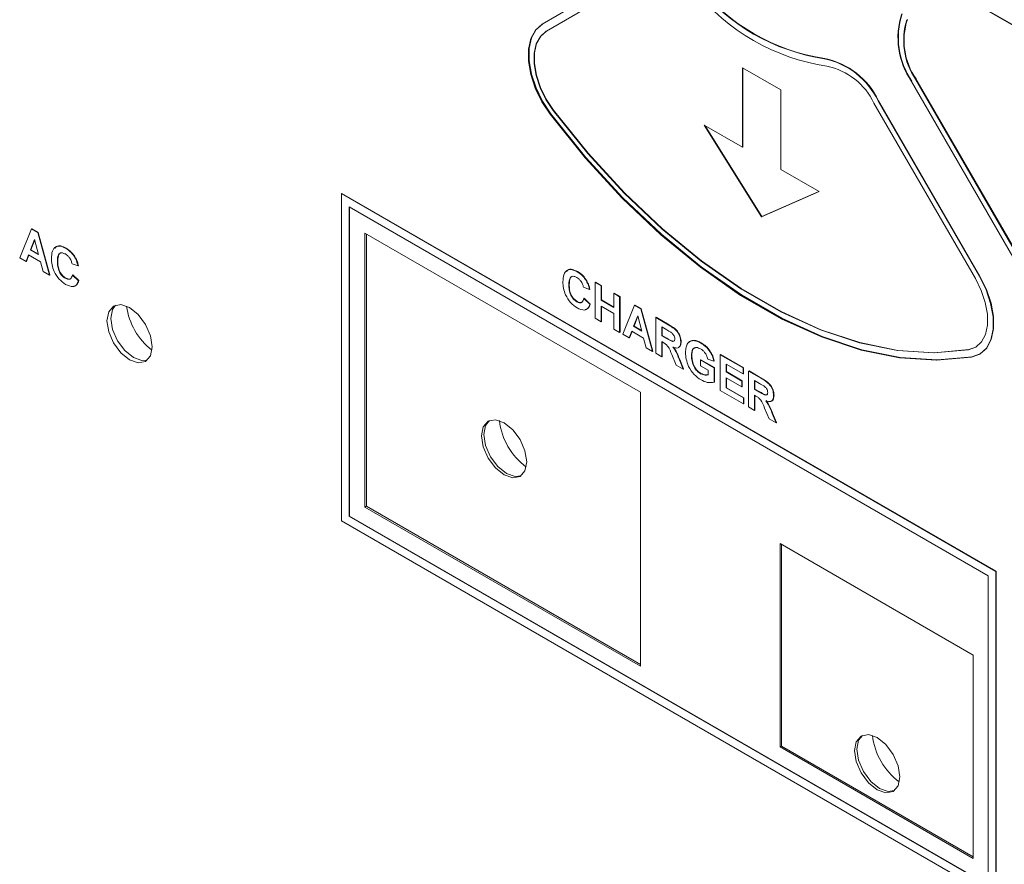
# Paper-space layout '3' of a CAD drawing. Header units: inches. Extents: x 1 to 109, y 1 to 85.
# Tile 19 of 44: x 82.17 to 83.99, y 25.01 to 26.57. Entities that reach past the tile are written whole.
import ezdxf

# ---------------------------------------------------------------- set-up
doc = ezdxf.new("R2010")
doc.units = ezdxf.units.IN
doc.header["$MEASUREMENT"] = 0

psp = doc.layouts.new('3')

# ---------------------------------------------------------------- linework, layer by layer
at = {"color": 7, "linetype": 'Continuous', "lineweight": 15, "ltscale": 5}
for p, q in [((83.3269, 26.6694), (83.14, 26.561)), ((83.3344, 26.6564), (83.1475, 26.548)), ((83.3347, 26.6565), (83.1482, 26.5484)), ((83.8974, 26.624), (84.0247, 26.5506)), ((83.8981, 26.6244), (84.0254, 26.551)), ((83.5811, 26.4397), (83.5104, 26.4805)), ((83.5104, 26.4805), (83.5104, 26.3336)), ((83.5111, 26.4801), (83.5111, 26.334)), ((83.8303, 26.4597), (84.0176, 26.1357)), ((83.831, 26.4601), (84.0183, 26.1361)), ((83.5811, 26.2927), (83.5811, 26.4397)), ((83.8228, 26.4553), (84.0101, 26.1313)), ((83.9407, 26.0911), (83.7534, 26.4151)), ((83.9482, 26.0954), (83.7609, 26.4194)), ((83.9489, 26.0958), (83.7616, 26.4198)), ((83.5104, 26.3336), (83.4397, 26.3744)), ((83.4397, 26.3744), (83.5457, 26.2054)), ((83.4412, 26.3735), (83.5464, 26.2058)), ((83.5111, 26.334), (83.5104, 26.3336)), ((83.6518, 26.2519), (83.5811, 26.2927)), ((82.7693, 26.2481), (82.77, 26.2485)), ((83.9785, 25.55), (82.7693, 26.2481)), ((82.7693, 26.2481), (82.7693, 25.6438)), ((83.9792, 25.5505), (82.77, 26.2485)), ((83.5457, 26.2054), (83.6518, 26.2519)), ((83.5464, 26.2058), (83.6517, 26.252)), ((83.9643, 25.5419), (82.7835, 26.2236)), ((82.7835, 26.2236), (82.7835, 25.652)), ((82.7842, 26.2232), (82.7842, 25.6524)), ((83.5464, 26.2058), (83.5457, 26.2054)), ((82.1746, 26.1293), (82.1962, 26.1829)), ((82.1962, 26.1829), (82.1969, 26.1833)), ((82.1962, 26.1829), (82.2079, 26.1761)), ((82.1969, 26.1833), (82.2086, 26.1765)), ((82.2079, 26.1761), (82.2086, 26.1765)), ((82.2079, 26.1761), (82.2296, 26.0975)), ((82.2086, 26.1765), (82.2303, 26.0979)), ((83.3216, 25.8811), (82.8125, 26.175)), ((82.8125, 26.175), (82.8125, 25.6687)), ((82.8153, 26.1734), (82.8153, 25.6704)), ((82.2021, 26.1634), (82.1946, 26.144)), ((82.2023, 26.1625), (82.1953, 26.1444)), ((82.2096, 26.1353), (82.2021, 26.1634)), ((82.1911, 26.135), (82.1863, 26.1225)), ((82.1916, 26.1347), (82.187, 26.1229)), ((82.2131, 26.1223), (82.1911, 26.135)), ((82.1946, 26.144), (82.1953, 26.1444)), ((82.1946, 26.144), (82.2096, 26.1353)), ((82.1953, 26.1444), (82.2093, 26.1363)), ((82.2597, 26.147), (82.2604, 26.1474)), ((82.2766, 26.1301), (82.2773, 26.1305)), ((82.1863, 26.1225), (82.1746, 26.1293)), ((82.1863, 26.1225), (82.187, 26.1229)), ((82.2179, 26.1043), (82.2131, 26.1223)), ((82.2442, 26.1229), (82.245, 26.1233)), ((82.2824, 26.1145), (82.2714, 26.1183)), ((82.2824, 26.1145), (82.2831, 26.1149)), ((82.2296, 26.0975), (82.2179, 26.1043)), ((82.2296, 26.0975), (82.2303, 26.0979)), ((82.2721, 26.0975), (82.2728, 26.0979)), ((82.2721, 26.0975), (82.2831, 26.087)), ((82.2728, 26.0979), (82.2838, 26.0874)), ((83.205, 26.1037), (83.2057, 26.1041)), ((82.2589, 26.0916), (82.2596, 26.092)), ((82.2831, 26.087), (82.2838, 26.0874)), ((83.1895, 26.0796), (83.1902, 26.08)), ((83.2218, 26.0867), (83.2225, 26.0871)), ((83.2379, 26.0838), (83.2386, 26.0843)), ((83.2379, 26.0178), (83.2379, 26.0838)), ((83.2379, 26.0838), (83.2489, 26.0775)), ((83.2386, 26.0843), (83.2496, 26.0779)), ((83.2489, 26.0775), (83.2496, 26.0779)), ((83.2489, 26.0775), (83.2489, 26.0512)), ((83.2496, 26.0779), (83.2496, 26.0517)), ((83.2276, 26.0711), (83.2166, 26.075)), ((83.2276, 26.0711), (83.2283, 26.0716)), ((83.2723, 26.064), (83.273, 26.0644)), ((83.2723, 26.064), (83.2833, 26.0576)), ((83.2723, 26.0377), (83.2723, 26.064)), ((83.273, 26.0644), (83.284, 26.058)), ((83.2833, 26.0576), (83.284, 26.058)), ((83.2833, 26.0576), (83.2833, 25.9915)), ((83.284, 26.058), (83.284, 25.992)), ((83.2041, 26.0483), (83.2048, 26.0487)), ((83.2173, 26.0542), (83.218, 26.0546)), ((83.2173, 26.0542), (83.2283, 26.0436)), ((83.218, 26.0546), (83.229, 26.044)), ((83.2283, 26.0436), (83.229, 26.044)), ((83.2489, 26.0512), (83.2496, 26.0517)), ((83.2489, 26.0512), (83.2723, 26.0377)), ((83.2723, 26.0267), (83.2489, 26.0402)), ((83.2489, 26.0402), (83.2489, 26.0114)), ((83.2496, 26.0517), (83.2723, 26.0385)), ((83.2496, 26.0398), (83.2496, 26.0119)), ((83.2892, 25.9882), (83.3108, 26.0417)), ((83.3108, 26.0417), (83.3115, 26.0421)), ((83.3108, 26.0417), (83.3225, 26.035)), ((83.3115, 26.0421), (83.3232, 26.0354)), ((83.2723, 25.9979), (83.2723, 26.0267)), ((83.3167, 26.0223), (83.3092, 26.0029)), ((83.3169, 26.0214), (83.3099, 26.0033)), ((83.3242, 25.9942), (83.3167, 26.0223)), ((83.3225, 26.035), (83.3232, 26.0354)), ((83.3225, 26.035), (83.3442, 25.9564)), ((83.3232, 26.0354), (83.3449, 25.9568)), ((83.2489, 26.0114), (83.2379, 26.0178)), ((83.2489, 26.0114), (83.2496, 26.0119)), ((83.3092, 26.0029), (83.3099, 26.0033)), ((83.3092, 26.0029), (83.3242, 25.9942)), ((83.3099, 26.0033), (83.324, 25.9952)), ((83.3501, 26.0191), (83.3508, 26.0195)), ((83.3501, 25.953), (83.3501, 26.0191)), ((83.3501, 26.0191), (83.3741, 26.0052)), ((83.3508, 26.0195), (83.3748, 26.0056)), ((83.2833, 25.9915), (83.2723, 25.9979)), ((83.2833, 25.9915), (83.284, 25.992)), ((83.3009, 25.9814), (83.2892, 25.9882)), ((83.3058, 25.9938), (83.3009, 25.9814)), ((83.3062, 25.9936), (83.3016, 25.9818)), ((83.3277, 25.9812), (83.3058, 25.9938)), ((83.3704, 25.9963), (83.3611, 26.0017)), ((83.3611, 26.0017), (83.3611, 25.9856)), ((83.3611, 25.9856), (83.3618, 25.986)), ((83.3611, 25.9856), (83.3699, 25.9805)), ((83.3618, 26.0013), (83.3618, 25.986)), ((83.3618, 25.986), (83.3706, 25.9809)), ((83.3009, 25.9814), (83.3016, 25.9818)), ((83.3325, 25.9631), (83.3277, 25.9812)), ((83.3635, 25.9732), (83.3611, 25.9746)), ((83.3611, 25.9746), (83.3611, 25.9467)), ((83.3618, 25.9742), (83.3618, 25.9471)), ((83.3963, 25.9741), (83.397, 25.9745)), ((83.4196, 25.9765), (83.4203, 25.9769)), ((83.4331, 25.972), (83.4338, 25.9724)), ((83.3442, 25.9564), (83.3325, 25.9631)), ((83.3442, 25.9564), (83.3449, 25.9568)), ((83.3611, 25.9467), (83.3501, 25.953)), ((83.3878, 25.9312), (83.3797, 25.9509)), ((83.4161, 25.9487), (83.4168, 25.9491)), ((83.4689, 25.9505), (83.4696, 25.9509)), ((83.4689, 25.8844), (83.4689, 25.9505)), ((83.4689, 25.9505), (83.5114, 25.9259)), ((83.4696, 25.9509), (83.5121, 25.9264)), ((83.9287, 25.9598), (83.9414, 25.9644)), ((83.9352, 25.9466), (83.9496, 25.9518)), ((83.9482, 25.951), (83.9489, 25.9514)), ((83.3611, 25.9467), (83.3618, 25.9471)), ((83.4007, 25.9238), (83.3878, 25.9312)), ((83.3937, 25.9409), (83.3944, 25.9413)), ((83.3937, 25.9409), (83.4007, 25.9238)), ((83.3944, 25.9413), (83.4014, 25.9242)), ((83.4329, 25.9408), (83.4336, 25.9412)), ((83.4329, 25.9297), (83.4329, 25.9408)), ((83.4329, 25.9408), (83.4579, 25.9264)), ((83.4336, 25.9412), (83.4586, 25.9268)), ((83.4571, 25.9386), (83.4461, 25.9425)), ((83.4571, 25.9386), (83.4578, 25.939)), ((83.5114, 25.9149), (83.4799, 25.9331)), ((83.4799, 25.9331), (83.4799, 25.9187)), ((83.4806, 25.9327), (83.4806, 25.9192)), ((83.4007, 25.9238), (83.4014, 25.9242)), ((83.4469, 25.9217), (83.4329, 25.9297)), ((83.4329, 25.9154), (83.4336, 25.9158)), ((83.4469, 25.9131), (83.4469, 25.9217)), ((83.4579, 25.9264), (83.4586, 25.9268)), ((83.4579, 25.9264), (83.4579, 25.8998)), ((83.4586, 25.9268), (83.4586, 25.9002)), ((83.4799, 25.9187), (83.4806, 25.9192)), ((83.4799, 25.9187), (83.5092, 25.9018)), ((83.4806, 25.9192), (83.5099, 25.9022)), ((83.5114, 25.9259), (83.5121, 25.9264)), ((83.5114, 25.9259), (83.5114, 25.9149)), ((83.5114, 25.9149), (83.5121, 25.9153)), ((83.5121, 25.9264), (83.5121, 25.9153)), ((83.5217, 25.92), (83.5224, 25.9204)), ((83.5217, 25.854), (83.5217, 25.92)), ((83.5217, 25.92), (83.5457, 25.9062)), ((83.5224, 25.9204), (83.5464, 25.9066)), ((83.4579, 25.8998), (83.4586, 25.9002)), ((83.5092, 25.8908), (83.4799, 25.9077)), ((83.4799, 25.9077), (83.4799, 25.8891)), ((83.4806, 25.9073), (83.4806, 25.8895)), ((83.5092, 25.9018), (83.5099, 25.9022)), ((83.5092, 25.9018), (83.5092, 25.8908)), ((83.5099, 25.9022), (83.5099, 25.8912)), ((83.542, 25.8973), (83.5327, 25.9027)), ((83.5327, 25.9027), (83.5327, 25.8866)), ((83.5334, 25.9023), (83.5334, 25.887)), ((83.3216, 25.3748), (83.3216, 25.8811)), ((83.5121, 25.8595), (83.4689, 25.8844)), ((83.4799, 25.8891), (83.4806, 25.8895)), ((83.4799, 25.8891), (83.5121, 25.8705)), ((83.4806, 25.8895), (83.5128, 25.8709)), ((83.5092, 25.8908), (83.5099, 25.8912)), ((83.5327, 25.8866), (83.5334, 25.887)), ((83.5327, 25.8866), (83.5415, 25.8815)), ((83.5351, 25.8741), (83.5327, 25.8756)), ((83.5327, 25.8756), (83.5327, 25.8476)), ((83.5334, 25.887), (83.5422, 25.8819)), ((83.5679, 25.875), (83.5686, 25.8755)), ((83.5121, 25.8705), (83.5128, 25.8709)), ((83.5121, 25.8705), (83.5121, 25.8595)), ((83.5121, 25.8595), (83.5128, 25.8599)), ((83.5128, 25.8709), (83.5128, 25.8599)), ((83.5334, 25.8752), (83.5334, 25.848)), ((83.5327, 25.8476), (83.5217, 25.854)), ((83.5327, 25.8476), (83.5334, 25.848)), ((83.5594, 25.8322), (83.5513, 25.8519)), ((83.5653, 25.8418), (83.566, 25.8422)), ((83.5653, 25.8418), (83.5723, 25.8248)), ((83.566, 25.8422), (83.573, 25.8252)), ((83.5723, 25.8248), (83.5594, 25.8322)), ((83.5723, 25.8248), (83.573, 25.8252)), ((82.8153, 25.6704), (82.8125, 25.6687)), ((82.8125, 25.6687), (83.3216, 25.3748)), ((82.8153, 25.6704), (83.3216, 25.3781)), ((82.7693, 25.6438), (83.9785, 24.9458)), ((82.7835, 25.652), (82.7842, 25.6524)), ((82.7835, 25.652), (83.9643, 24.9703)), ((82.7842, 25.6524), (83.9643, 24.9711)), ((83.9368, 25.3953), (83.5797, 25.6014)), ((83.5797, 25.6014), (83.5797, 25.2258)), ((83.5825, 25.5998), (83.5825, 25.2275)), ((83.9785, 25.55), (83.9792, 25.5505)), ((83.9785, 24.9458), (83.9785, 25.55)), ((83.9792, 24.9462), (83.9792, 25.5505)), ((83.9643, 24.9703), (83.9643, 25.5419)), ((83.9368, 25.0197), (83.9368, 25.3953)), ((83.5825, 25.2275), (83.5797, 25.2258)), ((83.5797, 25.2258), (83.9368, 25.0197)), ((83.5825, 25.2275), (83.9368, 25.023))]:
    psp.add_line(p, q, dxfattribs=at)
at = {"color": 7, "linetype": 'Continuous', "lineweight": 15, "ltscale": 5, "flags": 128}
for points in [[(83.14, 26.561), (83.1278, 26.5503), (83.1192, 26.5348), (83.1148, 26.5152), (83.1147, 26.4926), (83.119, 26.468), (83.1274, 26.4426), (83.1395, 26.4178), (83.1547, 26.3946)], [(83.1407, 26.5614), (83.1285, 26.5507), (83.1199, 26.5352), (83.1155, 26.5157), (83.1154, 26.493), (83.1197, 26.4684), (83.1281, 26.443), (83.1402, 26.4182), (83.1554, 26.395)], [(83.1414, 26.5618), (83.1292, 26.5511), (83.1206, 26.5356), (83.1162, 26.5161), (83.1161, 26.4934), (83.1204, 26.4688), (83.1288, 26.4434), (83.1409, 26.4186), (83.1561, 26.3954)], [(83.1475, 26.548), (83.1368, 26.5386), (83.1292, 26.525), (83.1253, 26.5077), (83.1253, 26.4878), (83.129, 26.4662), (83.1364, 26.4438), (83.147, 26.422), (83.1604, 26.4016)], [(83.1482, 26.5484), (83.1375, 26.539), (83.1299, 26.5254), (83.126, 26.5082), (83.126, 26.4882), (83.1297, 26.4666), (83.1371, 26.4442), (83.1477, 26.4224), (83.1612, 26.402)], [(83.1547, 26.3946), (83.2196, 26.3142), (83.2881, 26.2397), (83.3593, 26.1721), (83.4325, 26.112), (83.5069, 26.0601), (83.5818, 26.017), (83.6562, 25.9832), (83.7294, 25.9589), (83.8006, 25.9445), (83.8689, 25.9401), (83.9338, 25.9458)], [(83.1554, 26.395), (83.2203, 26.3146), (83.2888, 26.2401), (83.36, 26.1725), (83.4332, 26.1124), (83.5076, 26.0605), (83.5825, 26.0174), (83.6569, 25.9836), (83.7301, 25.9593), (83.8013, 25.9449), (83.8696, 25.9405), (83.9345, 25.9462)], [(83.1561, 26.3954), (83.221, 26.315), (83.2895, 26.2405), (83.3607, 26.1729), (83.4339, 26.1128), (83.5084, 26.061), (83.5832, 26.0178), (83.6576, 25.984), (83.7308, 25.9597), (83.802, 25.9453), (83.8703, 25.9409), (83.9352, 25.9466)], [(83.1604, 26.4016), (83.2244, 26.3223), (83.2918, 26.249), (83.362, 26.1824), (83.4342, 26.1232), (83.5075, 26.0721), (83.5812, 26.0296), (83.6545, 25.9962), (83.7266, 25.9723), (83.7968, 25.9581), (83.8641, 25.9538), (83.928, 25.9594)], [(83.1612, 26.402), (83.2251, 26.3227), (83.2925, 26.2494), (83.3627, 26.1828), (83.4349, 26.1236), (83.5082, 26.0725), (83.5819, 26.03), (83.6552, 25.9966), (83.7273, 25.9727), (83.7975, 25.9585), (83.8648, 25.9542), (83.9287, 25.9598)], [(83.9338, 25.9458), (83.949, 25.9514), (83.9611, 25.9623), (83.9694, 25.9781), (83.9736, 25.9978), (83.9735, 26.0206), (83.969, 26.0452), (83.9604, 26.0706), (83.9482, 26.0954)], [(83.9345, 25.9462), (83.9497, 25.9518), (83.9618, 25.9628), (83.9701, 25.9785), (83.9743, 25.9982), (83.9742, 26.021), (83.9697, 26.0457), (83.9611, 26.071), (83.9489, 26.0958)], [(83.9489, 25.9514), (83.9497, 25.9518), (83.9618, 25.9628), (83.9701, 25.9785), (83.9743, 25.9982), (83.9742, 26.021), (83.9697, 26.0457), (83.9611, 26.071), (83.9489, 26.0958)], [(83.928, 25.9594), (83.9414, 25.9644), (83.952, 25.974), (83.9594, 25.9878), (83.9631, 26.0052), (83.963, 26.0252), (83.959, 26.0469), (83.9515, 26.0693), (83.9407, 26.0911)], [(82.4193, 25.9651), (82.4161, 25.9854), (82.4071, 26.0062), (82.3936, 26.0245), (82.3776, 26.0374), (82.3616, 26.0429), (82.3481, 26.0403), (82.3391, 26.0299), (82.3359, 26.0133), (82.3391, 25.993), (82.3481, 25.9721), (82.3616, 25.9539), (82.3776, 25.941), (82.3936, 25.9355), (82.4071, 25.9381), (82.4161, 25.9485), (82.4193, 25.9651)], [(82.4104, 25.9405), (82.4006, 25.9395), (82.3847, 25.9451), (82.3687, 25.958), (82.3552, 25.9762), (82.3461, 25.9971), (82.3429, 26.0173), (82.3461, 26.0339), (82.3518, 26.042)], [(83.1116, 25.7525), (83.1084, 25.7359), (83.0994, 25.7254), (83.0858, 25.7228), (83.0699, 25.7284), (83.0539, 25.7413), (83.0404, 25.7595), (83.0313, 25.7804), (83.0281, 25.8006), (83.0313, 25.8172), (83.0404, 25.8276), (83.0539, 25.8303), (83.0699, 25.8247), (83.0858, 25.8118), (83.0994, 25.7936), (83.1084, 25.7727), (83.1116, 25.7525)], [(83.1014, 25.7268), (83.0901, 25.7253), (83.0741, 25.7308), (83.0581, 25.7437), (83.0446, 25.762), (83.0356, 25.7828), (83.0324, 25.8031), (83.0356, 25.8197), (83.0426, 25.8287)], [(83.7176, 25.2189), (83.7207, 25.1986), (83.7298, 25.1778), (83.7433, 25.1595), (83.7593, 25.1467), (83.7752, 25.1411), (83.7888, 25.1437), (83.7978, 25.1541), (83.801, 25.1707), (83.7978, 25.191), (83.7888, 25.2119), (83.7752, 25.2301), (83.7593, 25.243), (83.7433, 25.2486), (83.7298, 25.2459), (83.7207, 25.2355), (83.7176, 25.2189)], [(83.7908, 25.1451), (83.7795, 25.1436), (83.7635, 25.1491), (83.7476, 25.162), (83.734, 25.1802), (83.725, 25.2011), (83.7218, 25.2214), (83.725, 25.238), (83.732, 25.247)]]:
    psp.add_lwpolyline(points, dxfattribs=at)
at = {"color": 7, "linetype": 'Continuous', "lineweight": 15, "ltscale": 25}
for centre, radius, start, end in [((83.7237, 26.8661), 0.3868, 218.638, 261.4716), ((83.7172, 26.8661), 0.373, 218.638, 261.4716), ((83.7179, 26.8665), 0.373, 218.638, 261.4716), ((83.9396, 26.536), 0.1419, 161.924, 214.6277), ((83.9403, 26.5364), 0.1419, 161.924, 214.6277), ((83.9331, 26.5306), 0.1249, 161.924, 214.6277), ((83.9338, 26.531), 0.1249, 161.924, 214.6277), ((83.633, 26.3586), 0.1416, 25.4152, 78.2132), ((83.6337, 26.359), 0.1416, 25.4152, 78.2132), ((83.6408, 26.3616), 0.1246, 25.4152, 78.2132), ((82.4958, 26.0574), 0.125, 187.9516, 232.0446), ((83.1843, 25.8426), 0.1239, 186.4449, 233.5471), ((83.8737, 25.2609), 0.1239, 186.442, 233.5473)]:
    psp.add_arc(centre, radius, start, end, dxfattribs=at)
at = {"color": 7, "linetype": 'Continuous', "lineweight": 15, "ltscale": 5}
for points, knots in [([(82.2332, 26.1283), (82.2335, 26.133), (82.234, 26.1424), (82.2404, 26.1505), (82.2498, 26.1518), (82.2564, 26.1486), (82.2597, 26.147)], [0, 0, 0, 0, 0.2806885, 0.5596217, 0.7795352, 1, 1, 1, 1]), ([(82.2401, 26.1473), (82.2408, 26.1484), (82.2431, 26.1519), (82.2507, 26.1521), (82.2572, 26.149), (82.2604, 26.1474)], [0, 0, 0, 0, 0.182092, 0.5905341, 1, 1, 1, 1]), ([(82.259, 26.1365), (82.2572, 26.1373), (82.2538, 26.139), (82.2493, 26.1385), (82.2447, 26.1342), (82.2444, 26.1276), (82.2442, 26.1229)], [0, 0, 0, 0, 0.18715, 0.37398, 0.560738, 1, 1, 1, 1]), ([(82.2524, 26.1387), (82.2517, 26.1387), (82.2494, 26.1387), (82.2455, 26.1344), (82.2452, 26.1279), (82.245, 26.1233)], [0, 0, 0, 0, 0.129731, 0.389354, 1, 1, 1, 1]), ([(82.2714, 26.1183), (82.2709, 26.1203), (82.2699, 26.1244), (82.2665, 26.1299), (82.2627, 26.134), (82.2602, 26.1357), (82.259, 26.1365)], [0, 0, 0, 0, 0.27983, 0.559275, 0.7794932, 1, 1, 1, 1]), ([(82.2597, 26.147), (82.2632, 26.1447), (82.2695, 26.1406), (82.2744, 26.1333), (82.2766, 26.1301)], [0, 0, 0, 0, 0.559913, 1, 1, 1, 1]), ([(82.2604, 26.1474), (82.2639, 26.1451), (82.2702, 26.141), (82.2751, 26.1337), (82.2773, 26.1305)], [0, 0, 0, 0, 0.559913, 1, 1, 1, 1]), ([(82.2766, 26.1301), (82.278, 26.1272), (82.2806, 26.122), (82.2818, 26.1168), (82.2824, 26.1145)], [0, 0, 0, 0, 0.55896, 1, 1, 1, 1]), ([(82.2773, 26.1305), (82.2788, 26.1276), (82.2814, 26.1224), (82.2826, 26.1172), (82.2831, 26.1149)], [0, 0, 0, 0, 0.55896, 1, 1, 1, 1]), ([(82.2593, 26.0804), (82.2553, 26.0832), (82.2471, 26.089), (82.2382, 26.1032), (82.2338, 26.1169), (82.2334, 26.1245), (82.2332, 26.1283)], [0, 0, 0, 0, 0.279571, 0.558708, 0.779053, 1, 1, 1, 1]), ([(82.2442, 26.1229), (82.2443, 26.1199), (82.2445, 26.1137), (82.2471, 26.1041), (82.2527, 26.0959), (82.2568, 26.093), (82.2589, 26.0916)], [0, 0, 0, 0, 0.281346, 0.560537, 0.780083, 1, 1, 1, 1]), ([(82.245, 26.1233), (82.245, 26.1203), (82.2452, 26.1142), (82.2479, 26.1045), (82.2534, 26.0963), (82.2575, 26.0935), (82.2596, 26.092)], [0, 0, 0, 0, 0.281346, 0.560537, 0.780083, 1, 1, 1, 1]), ([(82.2589, 26.0916), (82.2607, 26.0908), (82.2643, 26.0891), (82.2697, 26.0906), (82.2712, 26.0949), (82.2721, 26.0975)], [0, 0, 0, 0, 0.280473, 0.560455, 1, 1, 1, 1]), ([(83.1785, 26.085), (83.1787, 26.0897), (83.1792, 26.0991), (83.1857, 26.1072), (83.1951, 26.1085), (83.2017, 26.1053), (83.205, 26.1037)], [0, 0, 0, 0, 0.280688, 0.559622, 0.779535, 1, 1, 1, 1]), ([(83.1853, 26.104), (83.186, 26.1051), (83.1883, 26.1086), (83.1959, 26.1087), (83.2024, 26.1056), (83.2057, 26.1041)], [0, 0, 0, 0, 0.182092, 0.5905341, 1, 1, 1, 1]), ([(83.2042, 26.0931), (83.2025, 26.094), (83.1991, 26.0956), (83.1945, 26.0952), (83.1899, 26.0909), (83.1897, 26.0842), (83.1895, 26.0796)], [0, 0, 0, 0, 0.18715, 0.37398, 0.560738, 1, 1, 1, 1]), ([(83.1977, 26.0954), (83.1969, 26.0953), (83.1946, 26.0953), (83.1907, 26.0911), (83.1904, 26.0846), (83.1902, 26.08)], [0, 0, 0, 0, 0.1297312, 0.3893544, 1, 1, 1, 1]), ([(83.205, 26.1037), (83.2085, 26.1014), (83.2147, 26.0972), (83.2197, 26.0899), (83.2218, 26.0867)], [0, 0, 0, 0, 0.559913, 1, 1, 1, 1]), ([(83.2057, 26.1041), (83.2092, 26.1018), (83.2154, 26.0976), (83.2204, 26.0904), (83.2225, 26.0871)], [0, 0, 0, 0, 0.559913, 1, 1, 1, 1]), ([(82.2831, 26.087), (82.2821, 26.0843), (82.2801, 26.0789), (82.272, 26.0746), (82.2641, 26.0782), (82.2593, 26.0804)], [0, 0, 0, 0, 0.281276, 0.561399, 1, 1, 1, 1]), ([(82.2596, 26.092), (82.2614, 26.0913), (82.2649, 26.0897), (82.2686, 26.09), (82.2694, 26.0916), (82.2695, 26.0918)], [0, 0, 0, 0, 0.471918, 0.943008, 1, 1, 1, 1]), ([(82.2838, 26.0874), (82.2828, 26.0846), (82.2811, 26.0794), (82.2767, 26.0779), (82.2747, 26.0772)], [0, 0, 0, 0, 0.545254, 1, 1, 1, 1]), ([(83.2046, 26.037), (83.2005, 26.0399), (83.1923, 26.0456), (83.1834, 26.0599), (83.179, 26.0736), (83.1787, 26.0812), (83.1785, 26.085)], [0, 0, 0, 0, 0.279571, 0.558708, 0.779053, 1, 1, 1, 1]), ([(83.1895, 26.0796), (83.1896, 26.0765), (83.1897, 26.0704), (83.1924, 26.0608), (83.1979, 26.0526), (83.2021, 26.0497), (83.2041, 26.0483)], [0, 0, 0, 0, 0.281346, 0.560537, 0.780083, 1, 1, 1, 1]), ([(83.1902, 26.08), (83.1903, 26.0769), (83.1904, 26.0708), (83.1931, 26.0612), (83.1987, 26.053), (83.2028, 26.0501), (83.2048, 26.0487)], [0, 0, 0, 0, 0.281346, 0.560537, 0.780083, 1, 1, 1, 1]), ([(83.2166, 26.075), (83.2161, 26.077), (83.2151, 26.0811), (83.2117, 26.0866), (83.2079, 26.0907), (83.2054, 26.0923), (83.2042, 26.0931)], [0, 0, 0, 0, 0.27983, 0.559275, 0.779493, 1, 1, 1, 1]), ([(83.2218, 26.0867), (83.2233, 26.0838), (83.2259, 26.0787), (83.2271, 26.0734), (83.2276, 26.0711)], [0, 0, 0, 0, 0.55896, 1, 1, 1, 1]), ([(83.2225, 26.0871), (83.224, 26.0843), (83.2266, 26.0791), (83.2278, 26.0739), (83.2283, 26.0716)], [0, 0, 0, 0, 0.55896, 1, 1, 1, 1]), ([(83.2041, 26.0483), (83.2059, 26.0475), (83.2095, 26.0458), (83.215, 26.0473), (83.2164, 26.0516), (83.2173, 26.0542)], [0, 0, 0, 0, 0.280473, 0.560455, 1, 1, 1, 1]), ([(83.2283, 26.0436), (83.2273, 26.0409), (83.2253, 26.0356), (83.2172, 26.0313), (83.2093, 26.0348), (83.2046, 26.037)], [0, 0, 0, 0, 0.281276, 0.561399, 1, 1, 1, 1]), ([(83.2048, 26.0487), (83.2066, 26.0479), (83.2101, 26.0464), (83.2138, 26.0466), (83.2146, 26.0483), (83.2147, 26.0484)], [0, 0, 0, 0, 0.471918, 0.943008, 1, 1, 1, 1]), ([(83.229, 26.044), (83.2281, 26.0412), (83.2263, 26.0361), (83.2219, 26.0346), (83.2199, 26.0339)], [0, 0, 0, 0, 0.545254, 1, 1, 1, 1]), ([(83.3741, 26.0052), (83.3767, 26.0037), (83.3819, 26.0006), (83.3885, 25.9952), (83.3925, 25.9889), (83.3955, 25.9821), (83.396, 25.9773), (83.3963, 25.9741)], [0, 0, 0, 0, 0.251138, 0.500538, 0.625743, 0.751054, 1, 1, 1, 1]), ([(83.3748, 26.0056), (83.3774, 26.0041), (83.3826, 26.001), (83.3892, 25.9956), (83.3932, 25.9893), (83.3962, 25.9825), (83.3967, 25.9777), (83.397, 25.9745)], [0, 0, 0, 0, 0.251138, 0.500538, 0.625743, 0.751054, 1, 1, 1, 1]), ([(83.3792, 25.9911), (83.3775, 25.9921), (83.3746, 25.9939), (83.3717, 25.9956), (83.3704, 25.9963)], [0, 0, 0, 0, 0.559921, 1, 1, 1, 1]), ([(83.3853, 25.9799), (83.3852, 25.981), (83.385, 25.9832), (83.383, 25.9877), (83.3806, 25.9898), (83.3792, 25.9911)], [0, 0, 0, 0, 0.281084, 0.561281, 1, 1, 1, 1]), ([(83.3797, 25.9509), (83.3776, 25.9561), (83.3748, 25.9633), (83.3682, 25.9706), (83.3651, 25.9723), (83.3635, 25.9732)], [0, 0, 0, 0, 0.560986, 0.779305, 1, 1, 1, 1]), ([(83.3699, 25.9805), (83.3732, 25.9785), (83.3772, 25.976), (83.3819, 25.9748), (83.3839, 25.9754), (83.3851, 25.9772), (83.3852, 25.979), (83.3853, 25.9799)], [0, 0, 0, 0, 0.500908, 0.625718, 0.750365, 0.875021, 1, 1, 1, 1]), ([(83.3706, 25.9809), (83.3739, 25.9789), (83.378, 25.9764), (83.3826, 25.9752), (83.3842, 25.9755), (83.3846, 25.9762), (83.3847, 25.9763)], [0, 0, 0, 0, 0.6458712, 0.8068013, 0.9675214, 1, 1, 1, 1]), ([(83.3963, 25.9741), (83.3961, 25.9717), (83.3957, 25.9668), (83.392, 25.9629), (83.387, 25.9625), (83.3836, 25.9636), (83.3819, 25.9642)], [0, 0, 0, 0, 0.279943, 0.558974, 0.779184, 1, 1, 1, 1]), ([(83.397, 25.9745), (83.3968, 25.9721), (83.3963, 25.9674), (83.3938, 25.9638), (83.3916, 25.9637), (83.3914, 25.9636)], [0, 0, 0, 0, 0.471843, 0.942147, 1, 1, 1, 1]), ([(83.4051, 25.9545), (83.4053, 25.9578), (83.4056, 25.9645), (83.4088, 25.9716), (83.4136, 25.9758), (83.4176, 25.9763), (83.4196, 25.9765)], [0, 0, 0, 0, 0.280146, 0.55998, 0.779944, 1, 1, 1, 1]), ([(83.4117, 25.9733), (83.4126, 25.9742), (83.4149, 25.9765), (83.4183, 25.9768), (83.4203, 25.9769)], [0, 0, 0, 0, 0.396546, 1, 1, 1, 1]), ([(83.4196, 25.9765), (83.422, 25.9762), (83.4264, 25.9757), (83.4311, 25.9731), (83.4331, 25.972)], [0, 0, 0, 0, 0.559238, 1, 1, 1, 1]), ([(83.4203, 25.9769), (83.4227, 25.9766), (83.4271, 25.9761), (83.4318, 25.9735), (83.4338, 25.9724)], [0, 0, 0, 0, 0.559238, 1, 1, 1, 1]), ([(83.4331, 25.972), (83.4361, 25.9701), (83.4421, 25.9663), (83.4499, 25.9576), (83.4551, 25.9477), (83.4565, 25.9417), (83.4571, 25.9386)], [0, 0, 0, 0, 0.280674, 0.55986, 0.779759, 1, 1, 1, 1]), ([(83.4338, 25.9724), (83.4368, 25.9705), (83.4428, 25.9667), (83.4506, 25.958), (83.4558, 25.9481), (83.4572, 25.9421), (83.4578, 25.939)], [0, 0, 0, 0, 0.280674, 0.55986, 0.779759, 1, 1, 1, 1]), ([(83.3819, 25.9642), (83.3837, 25.9618), (83.3865, 25.9578), (83.3895, 25.9515), (83.3917, 25.9462), (83.3931, 25.9427), (83.3937, 25.9409)], [0, 0, 0, 0, 0.339561, 0.559573, 0.779778, 1, 1, 1, 1]), ([(83.3826, 25.9646), (83.3844, 25.9622), (83.3873, 25.9582), (83.3902, 25.9519), (83.3924, 25.9466), (83.3938, 25.9431), (83.3944, 25.9413)], [0, 0, 0, 0, 0.339561, 0.559573, 0.779778, 1, 1, 1, 1]), ([(83.4337, 25.9039), (83.4294, 25.9069), (83.4207, 25.9128), (83.4106, 25.9276), (83.4059, 25.9423), (83.4053, 25.9504), (83.4051, 25.9545)], [0, 0, 0, 0, 0.280091, 0.558748, 0.779191, 1, 1, 1, 1]), ([(83.433, 25.9611), (83.4302, 25.9623), (83.4248, 25.9649), (83.4188, 25.9622), (83.4164, 25.9559), (83.4162, 25.9511), (83.4161, 25.9487)], [0, 0, 0, 0, 0.279802, 0.558331, 0.778826, 1, 1, 1, 1]), ([(83.4161, 25.9487), (83.4162, 25.9454), (83.4165, 25.9388), (83.4201, 25.9283), (83.4263, 25.9199), (83.4307, 25.9169), (83.4329, 25.9154)], [0, 0, 0, 0, 0.281036, 0.560006, 0.779769, 1, 1, 1, 1]), ([(83.4246, 25.9637), (83.4228, 25.9633), (83.4192, 25.9624), (83.4171, 25.9563), (83.4169, 25.9515), (83.4168, 25.9491)], [0, 0, 0, 0, 0.338748, 0.668865, 1, 1, 1, 1]), ([(83.4168, 25.9491), (83.4169, 25.9458), (83.4172, 25.9392), (83.4208, 25.9287), (83.427, 25.9203), (83.4314, 25.9173), (83.4336, 25.9158)], [0, 0, 0, 0, 0.281036, 0.560006, 0.779769, 1, 1, 1, 1]), ([(83.4461, 25.9425), (83.4456, 25.9446), (83.4444, 25.9488), (83.4408, 25.9545), (83.4368, 25.9586), (83.4343, 25.9602), (83.433, 25.9611)], [0, 0, 0, 0, 0.279821, 0.559279, 0.779466, 1, 1, 1, 1]), ([(83.4329, 25.9154), (83.4358, 25.9141), (83.4408, 25.912), (83.445, 25.9127), (83.4469, 25.9131)], [0, 0, 0, 0, 0.559098, 1, 1, 1, 1]), ([(83.4336, 25.9158), (83.4365, 25.9145), (83.4415, 25.9124), (83.4457, 25.9132), (83.4476, 25.9135)], [0, 0, 0, 0, 0.559098, 1, 1, 1, 1]), ([(83.4579, 25.8998), (83.4537, 25.8991), (83.4464, 25.8978), (83.4376, 25.902), (83.4337, 25.9039)], [0, 0, 0, 0, 0.558963, 1, 1, 1, 1]), ([(83.5508, 25.892), (83.5491, 25.893), (83.5462, 25.8949), (83.5433, 25.8965), (83.542, 25.8973)], [0, 0, 0, 0, 0.559921, 1, 1, 1, 1]), ([(83.5457, 25.9062), (83.5483, 25.9046), (83.5534, 25.9015), (83.5601, 25.8961), (83.5641, 25.8898), (83.5671, 25.8831), (83.5676, 25.8783), (83.5679, 25.875)], [0, 0, 0, 0, 0.2511382, 0.5005379, 0.6257426, 0.7510544, 1, 1, 1, 1]), ([(83.5464, 25.9066), (83.549, 25.905), (83.5542, 25.9019), (83.5608, 25.8965), (83.5648, 25.8903), (83.5678, 25.8835), (83.5683, 25.8787), (83.5686, 25.8755)], [0, 0, 0, 0, 0.2511382, 0.5005379, 0.6257426, 0.7510544, 1, 1, 1, 1]), ([(83.5415, 25.8815), (83.5448, 25.8795), (83.5488, 25.877), (83.5535, 25.8757), (83.5555, 25.8763), (83.5567, 25.8781), (83.5568, 25.8799), (83.5569, 25.8808)], [0, 0, 0, 0, 0.500908, 0.625718, 0.750365, 0.875021, 1, 1, 1, 1]), ([(83.5422, 25.8819), (83.5455, 25.8798), (83.5496, 25.8773), (83.5542, 25.8762), (83.5558, 25.8764), (83.5562, 25.8771), (83.5563, 25.8773)], [0, 0, 0, 0, 0.645871, 0.806801, 0.967521, 1, 1, 1, 1]), ([(83.5569, 25.8808), (83.5568, 25.8819), (83.5566, 25.8842), (83.5545, 25.8886), (83.5522, 25.8907), (83.5508, 25.892)], [0, 0, 0, 0, 0.281084, 0.561281, 1, 1, 1, 1]), ([(83.5686, 25.8755), (83.5684, 25.8731), (83.5679, 25.8683), (83.5654, 25.8648), (83.5632, 25.8646), (83.563, 25.8646)], [0, 0, 0, 0, 0.471843, 0.942147, 1, 1, 1, 1]), ([(83.5513, 25.8519), (83.5492, 25.8571), (83.5464, 25.8643), (83.5398, 25.8715), (83.5367, 25.8733), (83.5351, 25.8741)], [0, 0, 0, 0, 0.560986, 0.779305, 1, 1, 1, 1]), ([(83.5679, 25.875), (83.5677, 25.8726), (83.5673, 25.8677), (83.5636, 25.8639), (83.5586, 25.8634), (83.5552, 25.8646), (83.5535, 25.8652)], [0, 0, 0, 0, 0.2799434, 0.5589736, 0.7791835, 1, 1, 1, 1]), ([(83.5535, 25.8652), (83.5553, 25.8627), (83.5581, 25.8587), (83.5611, 25.8525), (83.5633, 25.8472), (83.5647, 25.8436), (83.5653, 25.8418)], [0, 0, 0, 0, 0.339561, 0.5595734, 0.7797778, 1, 1, 1, 1]), ([(83.5542, 25.8656), (83.556, 25.8631), (83.5588, 25.8591), (83.5618, 25.8529), (83.564, 25.8476), (83.5654, 25.844), (83.566, 25.8422)], [0, 0, 0, 0, 0.339561, 0.559573, 0.779778, 1, 1, 1, 1])]:
    psp.add_open_spline(points, degree=3, knots=knots, dxfattribs=at)

doc.saveas('drawing.dxf')
